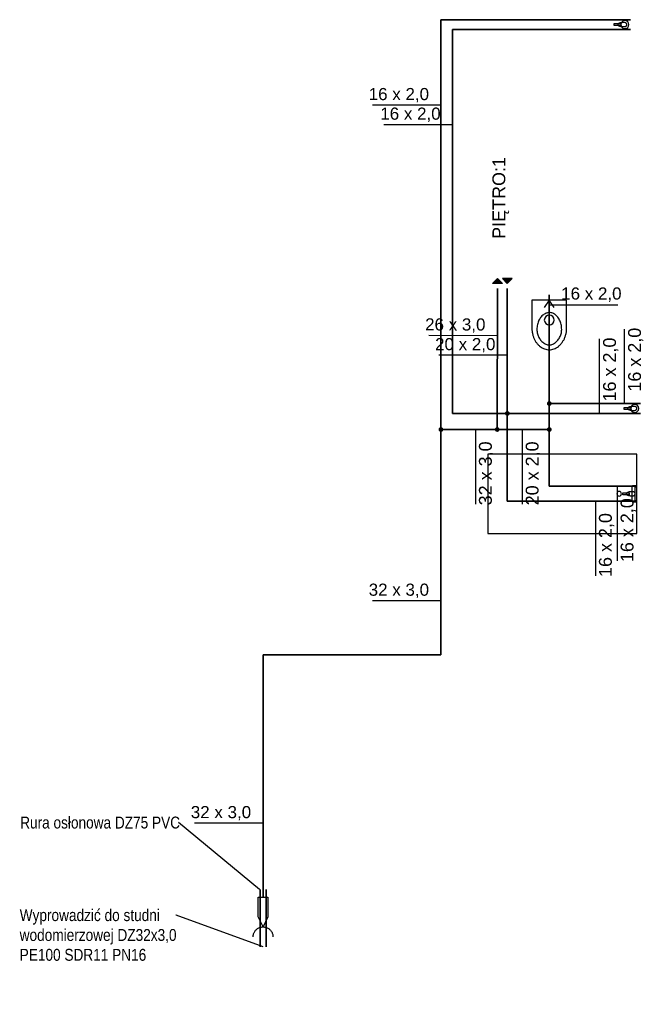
# Model space of a CAD drawing. Extents: x -69357 to 44456, y -75057 to 4617.
# Tile 12 of 23: x -52238 to -51608, y 317 to 1310. Entities that reach past the tile are written whole.
import ezdxf
from ezdxf import colors
from ezdxf.entities.mleader import LeaderData, LeaderLine
from ezdxf.lldxf.tags import DXFTag
from ezdxf.math import Vec2, Vec3

# ---------------------------------------------------------------- set-up
doc = ezdxf.new("R2010")
doc.units = 0
for name, color, linetype, lineweight in [('IS_Ciepła_woda', 1, 'DASHDOT', 35), ('IS_dodatkowe', 1, 'Continuous', 35), ('IS_opisy', 7, 'Continuous', 15), ('IS_Zimna_woda', 5, 'SOLID', 35)]:
    doc.layers.add(name, color=color, linetype=linetype, lineweight=lineweight)
for name, color, linetype in [('IS_Grafika', 18, 'SOLID'), ('IS_Inne_Urzadzenia_Wodociag', 18, 'SOLID'), ('IS_Odbiorniki', 18, 'SOLID'), ('IS_Opisy_działek_Wodociag', 18, 'SOLID')]:
    doc.layers.add(name, color=color, linetype=linetype)
doc.styles.add('Opisowy', font='arial.ttf')
doc.styles.get("Standard").update_dxf_attribs({"font": 'arial.ttf'})
tags = doc.linetypes.add('DASHDOT', pattern=[20, 10, -5, 0, -5]).pattern_tags.tags
tags[10:11] = [DXFTag(74, 4), DXFTag(75, 0), DXFTag(340, '0'), DXFTag(46, 0.0), DXFTag(50, 0.0), DXFTag(44, 0.0), DXFTag(45, 0.0)]
tags[8:9] = [DXFTag(74, 4), DXFTag(75, 0), DXFTag(340, '0'), DXFTag(46, 0.0), DXFTag(50, 0.0), DXFTag(44, 0.0), DXFTag(45, 0.0)]
tags[6:7] = [DXFTag(74, 4), DXFTag(75, 0), DXFTag(340, '0'), DXFTag(46, 0.0), DXFTag(50, 0.0), DXFTag(44, 0.0), DXFTag(45, 0.0)]
tags[4:5] = [DXFTag(74, 4), DXFTag(75, 0), DXFTag(340, '0'), DXFTag(46, 0.0), DXFTag(50, 0.0), DXFTag(44, 0.0), DXFTag(45, 0.0)]
tags = doc.linetypes.add('SOLID', pattern=[10, 10, 0]).pattern_tags.tags
tags[6:7] = [DXFTag(74, 4), DXFTag(75, 0), DXFTag(340, '0'), DXFTag(46, 0.0), DXFTag(50, 0.0), DXFTag(44, 0.0), DXFTag(45, 0.0)]
tags[4:5] = [DXFTag(74, 4), DXFTag(75, 0), DXFTag(340, '0'), DXFTag(46, 0.0), DXFTag(50, 0.0), DXFTag(44, 0.0), DXFTag(45, 0.0)]

# ---------------------------------------------------------------- blocks, each defined once
blk = doc.blocks.new('_None')

msp = doc.modelspace()

# ---------------------------------------------------------------- hatches: boundary and pattern name
at = {"layer": 'IS_Grafika'}
for points in [[(-51761.48, 1043.66), (-51756.48, 1048.66), (-51751.48, 1043.66)], [(-51751.48, 1048.66), (-51746.48, 1043.66), (-51741.48, 1048.66)]]:
    msp.add_hatch(color=256, dxfattribs=at).paths.add_polyline_path(points)
h = msp.add_hatch(color=1, dxfattribs=at)
edge = h.paths.add_edge_path()
edge.add_arc((-51746.48, 912.69), 2.4, 90, 450, ccw=False)
at = {"layer": 'IS_Odbiorniki'}
h = msp.add_hatch(color=5, dxfattribs=at)
edge = h.paths.add_edge_path()
edge.add_arc((-51813.4, 896.42), 2.4, 90, 450, ccw=False)
at = {"layer": 'IS_Opisy_działek_Wodociag'}
h = msp.add_hatch(color=5, dxfattribs=at)
edge = h.paths.add_edge_path()
edge.add_arc((-51704.18, 922.62), 2.4, 90, 450, ccw=False)
h = msp.add_hatch(color=5, dxfattribs=at)
edge = h.paths.add_edge_path()
edge.add_arc((-51756.68, 896.42), 2.4, 90, 450, ccw=False)
h = msp.add_hatch(color=5, dxfattribs=at)
edge = h.paths.add_edge_path()
edge.add_arc((-51704.18, 896.42), 2.4, 90, 450, ccw=False)

# ---------------------------------------------------------------- linework, layer by layer
at = {"layer": 'IS_Ciepła_woda'}
for p, q in [((-51801.7, 912.69), (-51801.7, 1299.69)), ((-51801.7, 1299.69), (-51622.29, 1299.69)), ((-51746.48, 1038.66), (-51746.48, 912.69)), ((-51746.48, 912.69), (-51801.7, 912.69)), ((-51746.48, 912.69), (-51746.48, 824.17)), ((-51612.29, 912.69), (-51746.48, 912.69)), ((-51746.48, 824.17), (-51616.08, 824.17))]:
    msp.add_line(p, q, dxfattribs=at)
at = {"layer": 'IS_dodatkowe'}
for p, q in [((-51995.76, 432.75), (-51995.76, 374.81)), ((-51989.76, 432.75), (-51989.76, 374.81))]:
    msp.add_line(p, q, dxfattribs=at)
at = {"layer": 'IS_Grafika'}
for p, q in [((-51761.48, 1043.66), (-51756.48, 1048.66)), ((-51751.48, 1043.66), (-51761.48, 1043.66)), ((-51761.48, 1043.66), (-51761.48, 1043.66)), ((-51756.48, 1048.66), (-51751.48, 1043.66)), ((-51751.48, 1048.66), (-51746.48, 1043.66)), ((-51741.48, 1048.66), (-51751.48, 1048.66)), ((-51751.48, 1048.66), (-51751.48, 1048.66)), ((-51746.48, 1043.66), (-51741.48, 1048.66))]:
    msp.add_line(p, q, dxfattribs=at)
at = {"layer": 'IS_Inne_Urzadzenia_Wodociag', "color": 5}
for p, q in [((-51997.76, 424.95), (-51987.76, 424.95)), ((-51997.76, 404.95), (-51997.76, 424.95)), ((-51997.76, 424.95), (-51997.76, 424.95)), ((-51987.76, 424.95), (-51987.76, 404.95)), ((-51992.76, 394.95), (-51997.76, 404.95)), ((-51987.76, 404.95), (-51992.76, 394.95))]:
    msp.add_line(p, q, dxfattribs=at)
for points in [[(-52002.76, 384.95), (-52002.76, 385.44), (-52002.69, 386.42), (-52002.37, 387.84), (-52001.86, 389.17), (-52001.18, 390.41), (-52000.33, 391.53), (-51999.34, 392.52), (-51998.22, 393.36), (-51996.98, 394.05), (-51995.65, 394.56), (-51994.23, 394.87), (-51993.25, 394.95), (-51992.76, 394.95)], [(-51992.76, 394.95), (-51992.26, 394.95), (-51991.29, 394.87), (-51989.87, 394.56), (-51988.53, 394.05), (-51987.3, 393.36), (-51986.18, 392.52), (-51985.19, 391.53), (-51984.34, 390.41), (-51983.65, 389.17), (-51983.15, 387.84), (-51982.83, 386.42), (-51982.76, 385.44), (-51982.76, 384.95)]]:
    msp.add_open_spline(points, degree=3, knots=[0, 0, 0, 0, 1.481711, 2.926863, 4.347651, 5.753333, 7.150901, 8.545924, 9.943491, 11.349173, 12.769962, 14.215114, 15.696825, 15.696825, 15.696825, 15.696825], dxfattribs=at)
at = {"layer": 'IS_Odbiorniki'}
for p, q in [((-51638.81, 1303.69), (-51638.81, 1305.67)), ((-51638.81, 1305.67), (-51632.1, 1305.67)), ((-51632.1, 1303.69), (-51638.81, 1303.69)), ((-51638.81, 1303.69), (-51638.81, 1303.69)), ((-51632.1, 1305.67), (-51632.1, 1303.69)), ((-51704.18, 1026.8), (-51709.18, 1019.3)), ((-51704.18, 1031.8), (-51704.18, 1026.8)), ((-51699.18, 1019.3), (-51704.18, 1026.8)), ((-51704.18, 1016.8), (-51704.18, 1019.3)), ((-51628.81, 916.69), (-51628.81, 918.67)), ((-51628.81, 918.67), (-51622.1, 918.67)), ((-51622.1, 916.69), (-51628.81, 916.69)), ((-51628.81, 916.69), (-51628.81, 916.69)), ((-51622.1, 918.67), (-51622.1, 916.69)), ((-51616.08, 871.67), (-51766.08, 871.67)), ((-51766.08, 871.67), (-51766.08, 791.67)), ((-51616.08, 791.67), (-51616.08, 871.67)), ((-51616.08, 871.67), (-51616.08, 871.67)), ((-51616.08, 839.67), (-51617.58, 839.67)), ((-51617.58, 839.67), (-51617.58, 838.67)), ((-51617.58, 838.67), (-51616.08, 838.67)), ((-51617.58, 838.67), (-51617.58, 838.67)), ((-51616.08, 838.67), (-51616.08, 839.67)), ((-51630.08, 830.67), (-51630.08, 832.67)), ((-51630.08, 832.67), (-51623.58, 832.67)), ((-51623.58, 830.67), (-51630.08, 830.67)), ((-51630.08, 830.67), (-51630.08, 830.67)), ((-51623.58, 832.67), (-51623.58, 830.67)), ((-51616.08, 824.67), (-51617.58, 824.67)), ((-51617.58, 824.67), (-51617.58, 823.67)), ((-51616.08, 823.67), (-51616.08, 824.67)), ((-51617.58, 823.67), (-51616.08, 823.67)), ((-51617.58, 823.67), (-51617.58, 823.67)), ((-51766.08, 791.67), (-51616.08, 791.67))]:
    msp.add_line(p, q, dxfattribs=at)
at = {"layer": 'IS_Odbiorniki', "extrusion": (0, 0, -1)}
for centre, major_axis in [((-51627.97, 1304.66), (-4.08, 0)), ((-51704.18, 1006.8), (-5.01, 0)), ((-51617.97, 917.66), (-4.08, 0)), ((-51633.73, 831.67), (0, 2.35))]:
    msp.add_ellipse(centre, major_axis=major_axis, ratio=1, dxfattribs=at)
at = {"layer": 'IS_Odbiorniki'}
for points, knots in [([(-51630.03, 1306.67), (-51630.27, 1306.67), (-51630.73, 1306.65), (-51631.42, 1306.58), (-51632.08, 1306.47), (-51632.71, 1306.33), (-51633.3, 1306.16), (-51633.82, 1305.96), (-51634.28, 1305.73), (-51634.66, 1305.49), (-51634.95, 1305.24), (-51635.14, 1304.97), (-51635.19, 1304.77), (-51635.19, 1304.68)], [0, 0, 0, 0, 0.702582, 1.396527, 2.072634, 2.721358, 3.333079, 3.898418, 4.408712, 4.856877, 5.2392, 5.559355, 5.836677, 5.836677, 5.836677, 5.836677]), ([(-51635.19, 1304.68), (-51635.19, 1304.59), (-51635.14, 1304.39), (-51634.95, 1304.12), (-51634.66, 1303.86), (-51634.28, 1303.63), (-51633.82, 1303.4), (-51633.3, 1303.2), (-51632.71, 1303.03), (-51632.08, 1302.89), (-51631.42, 1302.78), (-51630.73, 1302.71), (-51630.27, 1302.69), (-51630.03, 1302.69)], [0, 0, 0, 0, 0.277322, 0.597477, 0.9798, 1.427965, 1.938259, 2.503598, 3.115319, 3.764043, 4.44015, 5.134095, 5.836677, 5.836677, 5.836677, 5.836677]), ([(-51627.97, 1306.67), (-51628.01, 1306.67), (-51628.11, 1306.67), (-51628.25, 1306.67), (-51628.4, 1306.67), (-51628.56, 1306.67), (-51628.72, 1306.67), (-51628.9, 1306.67), (-51629.09, 1306.67), (-51629.3, 1306.67), (-51629.52, 1306.67), (-51629.77, 1306.67), (-51629.94, 1306.67), (-51630.03, 1306.67)], [0, 0, 0, 0, 0.141211, 0.28475, 0.432944, 0.58812, 0.752608, 0.928734, 1.118825, 1.325211, 1.550217, 1.796173, 2.065404, 2.065404, 2.065404, 2.065404]), ([(-51630.03, 1302.69), (-51629.98, 1302.69), (-51629.89, 1302.69), (-51629.74, 1302.69), (-51629.6, 1302.69), (-51629.44, 1302.69), (-51629.27, 1302.69), (-51629.1, 1302.69), (-51628.91, 1302.69), (-51628.7, 1302.69), (-51628.47, 1302.69), (-51628.23, 1302.69), (-51628.06, 1302.69), (-51627.97, 1302.69)], [0, 0, 0, 0, 0.141211, 0.28475, 0.432944, 0.58812, 0.752608, 0.928734, 1.118825, 1.325211, 1.550217, 1.796173, 2.065404, 2.065404, 2.065404, 2.065404]), ([(-51625.9, 1304.68), (-51625.9, 1304.77), (-51625.92, 1304.95), (-51625.99, 1305.22), (-51626.1, 1305.48), (-51626.26, 1305.72), (-51626.44, 1305.95), (-51626.65, 1306.15), (-51626.88, 1306.33), (-51627.14, 1306.47), (-51627.41, 1306.58), (-51627.68, 1306.65), (-51627.87, 1306.67), (-51627.97, 1306.67)], [0, 0, 0, 0, 0.271425, 0.546649, 0.827367, 1.113556, 1.404027, 1.696914, 1.990094, 2.281571, 2.569879, 2.854507, 3.136391, 3.136391, 3.136391, 3.136391]), ([(-51627.97, 1302.69), (-51627.87, 1302.69), (-51627.68, 1302.71), (-51627.41, 1302.78), (-51627.14, 1302.89), (-51626.88, 1303.03), (-51626.65, 1303.21), (-51626.44, 1303.41), (-51626.26, 1303.64), (-51626.1, 1303.88), (-51625.99, 1304.14), (-51625.92, 1304.41), (-51625.9, 1304.59), (-51625.9, 1304.68)], [0, 0, 0, 0, 0.281885, 0.566513, 0.85482, 1.146298, 1.439477, 1.732365, 2.022836, 2.309024, 2.589742, 2.864967, 3.136391, 3.136391, 3.136391, 3.136391]), ([(-51721.68, 1026.8), (-51721.68, 1024.55), (-51721.68, 1020.53), (-51721.68, 1015.13), (-51721.68, 1010.94), (-51721.68, 1007.78), (-51721.68, 1005.45), (-51721.68, 1003.78), (-51721.68, 1002.57), (-51721.68, 1001.64), (-51721.68, 1000.8), (-51721.68, 999.86), (-51721.68, 999.19), (-51721.68, 998.8)], [0, 0, 0, 0, 6.737791, 12.075883, 16.201352, 19.301277, 21.562735, 23.172802, 24.318557, 25.187077, 25.96544, 26.840721, 28, 28, 28, 28]), ([(-51686.68, 1026.8), (-51688.11, 1026.8), (-51690.75, 1026.8), (-51694.44, 1026.8), (-51697.63, 1026.8), (-51700.47, 1026.8), (-51703.09, 1026.8), (-51705.63, 1026.8), (-51708.23, 1026.8), (-51711.02, 1026.8), (-51714.14, 1026.8), (-51717.73, 1026.8), (-51720.3, 1026.8), (-51721.68, 1026.8)], [0, 0, 0, 0, 4.274981, 7.918858, 11.069121, 13.863261, 16.438768, 18.933133, 21.483847, 24.2284, 27.304282, 30.848986, 35, 35, 35, 35]), ([(-51686.68, 998.8), (-51686.68, 998.81), (-51686.68, 998.86), (-51686.68, 999.05), (-51686.68, 999.49), (-51686.68, 1000.31), (-51686.68, 1001.64), (-51686.68, 1003.6), (-51686.68, 1006.31), (-51686.68, 1009.91), (-51686.68, 1014.51), (-51686.68, 1020.26), (-51686.68, 1024.48), (-51686.68, 1026.8)], [0, 0, 0, 0, 0.021037, 0.168295, 0.567994, 1.346356, 2.629602, 4.543952, 7.215627, 10.770849, 15.335838, 21.036814, 28, 28, 28, 28]), ([(-51704.18, 1014.3), (-51704.77, 1014.3), (-51705.96, 1014.17), (-51707.68, 1013.63), (-51709.33, 1012.77), (-51710.86, 1011.61), (-51712.27, 1010.17), (-51713.53, 1008.5), (-51714.62, 1006.6), (-51715.51, 1004.5), (-51716.17, 1002.23), (-51716.59, 999.81), (-51716.68, 998.15), (-51716.68, 997.3)], [0, 0, 0, 0, 1.765585, 3.552282, 5.393148, 7.308851, 9.310391, 11.402137, 13.584538, 15.856368, 18.216537, 20.665584, 23.206893, 23.206893, 23.206893, 23.206893]), ([(-51691.68, 997.3), (-51691.68, 998.18), (-51691.77, 999.91), (-51692.19, 1002.4), (-51692.85, 1004.71), (-51693.74, 1006.81), (-51694.83, 1008.7), (-51696.09, 1010.34), (-51697.5, 1011.73), (-51699.04, 1012.85), (-51700.69, 1013.67), (-51702.41, 1014.18), (-51703.59, 1014.3), (-51704.18, 1014.3)], [0, 0, 0, 0, 2.653831, 5.171757, 7.564384, 9.840362, 12.007145, 14.072009, 16.043366, 17.932381, 19.754842, 21.533085, 23.297545, 23.297545, 23.297545, 23.297545]), ([(-51721.68, 998.8), (-51721.68, 997.65), (-51721.55, 995.41), (-51720.96, 992.17), (-51720.02, 989.18), (-51718.77, 986.45), (-51717.24, 984.01), (-51715.46, 981.89), (-51713.48, 980.1), (-51711.32, 978.66), (-51709.03, 977.6), (-51706.64, 976.95), (-51705, 976.8), (-51704.18, 976.8)], [0, 0, 0, 0, 3.448607, 6.723853, 9.846743, 12.834356, 15.70064, 18.457582, 21.116743, 23.691147, 26.19745, 28.658257, 31.104254, 31.104254, 31.104254, 31.104254]), ([(-51716.68, 997.3), (-51716.68, 996.58), (-51716.58, 995.14), (-51716.16, 993.02), (-51715.5, 991), (-51714.61, 989.1), (-51713.52, 987.35), (-51712.26, 985.78), (-51710.86, 984.42), (-51709.32, 983.3), (-51707.68, 982.46), (-51705.96, 981.92), (-51704.77, 981.8), (-51704.18, 981.8)], [0, 0, 0, 0, 2.16899, 4.317725, 6.444376, 8.542237, 10.601755, 12.612602, 14.565919, 16.456912, 18.287975, 20.072352, 21.837822, 21.837822, 21.837822, 21.837822]), ([(-51704.18, 976.8), (-51703.37, 976.8), (-51701.72, 976.96), (-51699.33, 977.64), (-51697.04, 978.74), (-51694.88, 980.22), (-51692.9, 982.06), (-51691.13, 984.21), (-51689.6, 986.67), (-51688.35, 989.38), (-51687.4, 992.34), (-51686.81, 995.5), (-51686.68, 997.69), (-51686.68, 998.8)], [0, 0, 0, 0, 2.447033, 4.91566, 7.439138, 10.03873, 12.726732, 15.509667, 18.391215, 21.374736, 24.4654, 27.671942, 31.008057, 31.008057, 31.008057, 31.008057]), ([(-51704.18, 981.8), (-51703.59, 981.8), (-51702.41, 981.92), (-51700.69, 982.46), (-51699.04, 983.3), (-51697.51, 984.42), (-51696.1, 985.78), (-51694.84, 987.35), (-51693.76, 989.1), (-51692.87, 991), (-51692.2, 993.02), (-51691.78, 995.14), (-51691.68, 996.58), (-51691.68, 997.3)], [0, 0, 0, 0, 1.765469, 3.549847, 5.38091, 7.271903, 9.22522, 11.236067, 13.295584, 15.393445, 17.520097, 19.668832, 21.837822, 21.837822, 21.837822, 21.837822]), ([(-51620.03, 919.67), (-51620.27, 919.67), (-51620.73, 919.65), (-51621.42, 919.58), (-51622.08, 919.47), (-51622.71, 919.33), (-51623.3, 919.16), (-51623.82, 918.96), (-51624.28, 918.73), (-51624.66, 918.49), (-51624.95, 918.24), (-51625.14, 917.97), (-51625.19, 917.77), (-51625.19, 917.68)], [0, 0, 0, 0, 0.702582, 1.396527, 2.072634, 2.721358, 3.333079, 3.898418, 4.408712, 4.856877, 5.2392, 5.559355, 5.836677, 5.836677, 5.836677, 5.836677]), ([(-51625.19, 917.68), (-51625.19, 917.59), (-51625.14, 917.39), (-51624.95, 917.12), (-51624.66, 916.86), (-51624.28, 916.63), (-51623.82, 916.4), (-51623.3, 916.2), (-51622.71, 916.03), (-51622.08, 915.89), (-51621.42, 915.78), (-51620.73, 915.71), (-51620.27, 915.69), (-51620.03, 915.69)], [0, 0, 0, 0, 0.277322, 0.597477, 0.9798, 1.427965, 1.938259, 2.503598, 3.115319, 3.764043, 4.44015, 5.134095, 5.836677, 5.836677, 5.836677, 5.836677]), ([(-51617.97, 919.67), (-51618.01, 919.67), (-51618.11, 919.67), (-51618.25, 919.67), (-51618.4, 919.67), (-51618.56, 919.67), (-51618.72, 919.67), (-51618.9, 919.67), (-51619.09, 919.67), (-51619.3, 919.67), (-51619.52, 919.67), (-51619.77, 919.67), (-51619.94, 919.67), (-51620.03, 919.67)], [0, 0, 0, 0, 0.141211, 0.28475, 0.432944, 0.58812, 0.752608, 0.928734, 1.118825, 1.325211, 1.550217, 1.796173, 2.065404, 2.065404, 2.065404, 2.065404]), ([(-51620.03, 915.69), (-51619.98, 915.69), (-51619.89, 915.69), (-51619.74, 915.69), (-51619.6, 915.69), (-51619.44, 915.69), (-51619.27, 915.69), (-51619.1, 915.69), (-51618.91, 915.69), (-51618.7, 915.69), (-51618.47, 915.69), (-51618.23, 915.69), (-51618.06, 915.69), (-51617.97, 915.69)], [0, 0, 0, 0, 0.141211, 0.28475, 0.432944, 0.58812, 0.752608, 0.928734, 1.118825, 1.325211, 1.550217, 1.796173, 2.065404, 2.065404, 2.065404, 2.065404]), ([(-51615.9, 917.68), (-51615.9, 917.77), (-51615.92, 917.95), (-51615.99, 918.22), (-51616.1, 918.48), (-51616.26, 918.72), (-51616.44, 918.95), (-51616.65, 919.15), (-51616.88, 919.33), (-51617.14, 919.47), (-51617.41, 919.58), (-51617.68, 919.65), (-51617.87, 919.67), (-51617.97, 919.67)], [0, 0, 0, 0, 0.271425, 0.546649, 0.827367, 1.113556, 1.404027, 1.696914, 1.990094, 2.281571, 2.569879, 2.854507, 3.136391, 3.136391, 3.136391, 3.136391]), ([(-51617.97, 915.69), (-51617.87, 915.69), (-51617.68, 915.71), (-51617.41, 915.78), (-51617.14, 915.89), (-51616.88, 916.03), (-51616.65, 916.21), (-51616.44, 916.41), (-51616.26, 916.64), (-51616.1, 916.88), (-51615.99, 917.14), (-51615.92, 917.41), (-51615.9, 917.59), (-51615.9, 917.68)], [0, 0, 0, 0, 0.281885, 0.566513, 0.85482, 1.146298, 1.439477, 1.732365, 2.022836, 2.309024, 2.589742, 2.864967, 3.136391, 3.136391, 3.136391, 3.136391]), ([(-51619.08, 839.67), (-51619.21, 839.67), (-51619.45, 839.66), (-51619.79, 839.62), (-51620.09, 839.56), (-51620.35, 839.46), (-51620.56, 839.32), (-51620.74, 839.14), (-51620.87, 838.93), (-51620.97, 838.67), (-51621.04, 838.38), (-51621.08, 838.04), (-51621.08, 837.8), (-51621.08, 837.67)], [0, 0, 0, 0, 0.384885, 0.724568, 1.024891, 1.293879, 1.542296, 1.783488, 2.031905, 2.300893, 2.601217, 2.940899, 3.325784, 3.325784, 3.325784, 3.325784]), ([(-51621.08, 837.67), (-51621.08, 837.37), (-51621.08, 836.74), (-51621.08, 835.74), (-51621.08, 834.64), (-51621.08, 833.48), (-51621.08, 832.28), (-51621.08, 831.06), (-51621.08, 829.85), (-51621.08, 828.69), (-51621.08, 827.6), (-51621.08, 826.6), (-51621.08, 825.96), (-51621.08, 825.67)], [0, 0, 0, 0, 0.888054, 1.897821, 3.002254, 4.174305, 5.386927, 6.613073, 7.825695, 8.997746, 10.102179, 11.111946, 12, 12, 12, 12]), ([(-51617.58, 839.67), (-51617.59, 839.67), (-51617.6, 839.67), (-51617.64, 839.67), (-51617.7, 839.67), (-51617.79, 839.67), (-51617.9, 839.67), (-51618.04, 839.67), (-51618.2, 839.67), (-51618.39, 839.67), (-51618.6, 839.67), (-51618.83, 839.67), (-51619, 839.67), (-51619.08, 839.67)], [0, 0, 0, 0, 0.012397, 0.049587, 0.11157, 0.198347, 0.309917, 0.446281, 0.607438, 0.793388, 1.004132, 1.239669, 1.5, 1.5, 1.5, 1.5]), ([(-51617.58, 823.67), (-51617.58, 824.03), (-51617.58, 824.82), (-51617.58, 826.11), (-51617.58, 827.58), (-51617.58, 829.16), (-51617.58, 830.82), (-51617.58, 832.51), (-51617.58, 834.17), (-51617.58, 835.76), (-51617.58, 837.22), (-51617.58, 838.51), (-51617.58, 839.31), (-51617.58, 839.67)], [0, 0, 0, 0, 1.082645, 2.38843, 3.867769, 5.471074, 7.14876, 8.85124, 10.528926, 12.132231, 13.61157, 14.917355, 16, 16, 16, 16]), ([(-51621.58, 833.67), (-51621.81, 833.67), (-51622.26, 833.65), (-51622.93, 833.58), (-51623.57, 833.47), (-51624.18, 833.33), (-51624.75, 833.15), (-51625.26, 832.95), (-51625.7, 832.73), (-51626.07, 832.49), (-51626.35, 832.23), (-51626.53, 831.96), (-51626.58, 831.76), (-51626.58, 831.67)], [0, 0, 0, 0, 0.680365, 1.352598, 2.007974, 2.637404, 3.231713, 3.781963, 4.279934, 4.718988, 5.095816, 5.41425, 5.692788, 5.692788, 5.692788, 5.692788]), ([(-51626.58, 831.67), (-51626.58, 831.57), (-51626.53, 831.37), (-51626.35, 831.1), (-51626.07, 830.85), (-51625.7, 830.61), (-51625.26, 830.38), (-51624.75, 830.18), (-51624.18, 830.01), (-51623.57, 829.86), (-51622.93, 829.75), (-51622.26, 829.68), (-51621.81, 829.67), (-51621.58, 829.67)], [0, 0, 0, 0, 0.278538, 0.596972, 0.9738, 1.412854, 1.910826, 2.461075, 3.055384, 3.684814, 4.34019, 5.012423, 5.692788, 5.692788, 5.692788, 5.692788]), ([(-51619.58, 833.67), (-51619.63, 833.67), (-51619.72, 833.67), (-51619.86, 833.67), (-51620.01, 833.67), (-51620.16, 833.67), (-51620.32, 833.67), (-51620.49, 833.67), (-51620.67, 833.67), (-51620.87, 833.67), (-51621.09, 833.67), (-51621.33, 833.67), (-51621.5, 833.67), (-51621.58, 833.67)], [0, 0, 0, 0, 0.136739, 0.275733, 0.419234, 0.569497, 0.728775, 0.899324, 1.083396, 1.283246, 1.501127, 1.739294, 2, 2, 2, 2]), ([(-51621.58, 829.67), (-51621.53, 829.67), (-51621.43, 829.67), (-51621.26, 829.67), (-51621.08, 829.67), (-51620.89, 829.67), (-51620.69, 829.67), (-51620.48, 829.67), (-51620.28, 829.67), (-51620.09, 829.67), (-51619.91, 829.67), (-51619.74, 829.67), (-51619.63, 829.67), (-51619.58, 829.67)], [0, 0, 0, 0, 0.148009, 0.316304, 0.500376, 0.695718, 0.897821, 1.102179, 1.304282, 1.499624, 1.683696, 1.851991, 2, 2, 2, 2]), ([(-51621.08, 825.67), (-51621.08, 825.58), (-51621.08, 825.4), (-51621.04, 825.13), (-51620.97, 824.87), (-51620.87, 824.62), (-51620.73, 824.39), (-51620.56, 824.19), (-51620.35, 824.01), (-51620.09, 823.86), (-51619.8, 823.75), (-51619.46, 823.68), (-51619.21, 823.67), (-51619.08, 823.67)], [0, 0, 0, 0, 0.272276, 0.542692, 0.810227, 1.07504, 1.338798, 1.604973, 1.87895, 2.16785, 2.480019, 2.824368, 3.209791, 3.209791, 3.209791, 3.209791]), ([(-51617.58, 831.67), (-51617.58, 831.76), (-51617.6, 831.94), (-51617.67, 832.21), (-51617.78, 832.47), (-51617.93, 832.71), (-51618.11, 832.94), (-51618.31, 833.15), (-51618.54, 833.32), (-51618.78, 833.47), (-51619.04, 833.58), (-51619.31, 833.65), (-51619.49, 833.67), (-51619.58, 833.67)], [0, 0, 0, 0, 0.273037, 0.549292, 0.830058, 1.115075, 1.403036, 1.692041, 1.980001, 2.265018, 2.545785, 2.82204, 3.095076, 3.095076, 3.095076, 3.095076]), ([(-51619.58, 829.67), (-51619.49, 829.67), (-51619.31, 829.68), (-51619.04, 829.75), (-51618.78, 829.86), (-51618.54, 830.01), (-51618.31, 830.19), (-51618.11, 830.39), (-51617.93, 830.62), (-51617.78, 830.86), (-51617.67, 831.12), (-51617.6, 831.39), (-51617.58, 831.58), (-51617.58, 831.67)], [0, 0, 0, 0, 0.273037, 0.549292, 0.830058, 1.115075, 1.403036, 1.692041, 1.980001, 2.265018, 2.545785, 2.82204, 3.095076, 3.095076, 3.095076, 3.095076]), ([(-51619.08, 823.67), (-51619, 823.67), (-51618.83, 823.67), (-51618.6, 823.67), (-51618.39, 823.67), (-51618.2, 823.67), (-51618.04, 823.67), (-51617.9, 823.67), (-51617.79, 823.67), (-51617.7, 823.67), (-51617.64, 823.67), (-51617.6, 823.67), (-51617.59, 823.67), (-51617.58, 823.67)], [0, 0, 0, 0, 0.260331, 0.495868, 0.706612, 0.892562, 1.053719, 1.190083, 1.301653, 1.38843, 1.450413, 1.487603, 1.5, 1.5, 1.5, 1.5])]:
    msp.add_open_spline(points, degree=3, knots=knots, dxfattribs=at)
at = {"layer": 'IS_Opisy_działek_Wodociag'}
for p, q in [((-51813.4, 1223.36), (-51882.55, 1223.36)), ((-51801.7, 1203.63), (-51870.85, 1203.63)), ((-51704.18, 1022.28), (-51635.03, 1022.28)), ((-51628.31, 922.62), (-51628.31, 997.77)), ((-51756.54, 991.04), (-51825.69, 991.13)), ((-51653.52, 912.69), (-51653.52, 987.84)), ((-51746.48, 971.26), (-51815.63, 971.26)), ((-51778.7, 896.42), (-51778.7, 821.27)), ((-51731.55, 896.42), (-51731.55, 821.27)), ((-51635.87, 839.17), (-51635.87, 764.02)), ((-51657.72, 824.17), (-51657.72, 749.02)), ((-51813.4, 723.68), (-51882.55, 723.68)), ((-51992.76, 499.43), (-52061.91, 499.43))]:
    msp.add_line(p, q, dxfattribs=at)
at = {"layer": 'IS_Zimna_woda'}
for p, q in [((-51813.4, 896.42), (-51813.4, 1309.62)), ((-51813.4, 1309.62), (-51622.29, 1309.62)), ((-51756.68, 896.42), (-51756.48, 1038.66)), ((-51704.18, 922.62), (-51704.18, 1032.3)), ((-51612.29, 922.62), (-51704.18, 922.62)), ((-51704.18, 896.42), (-51704.18, 922.62)), ((-51813.4, 669.38), (-51813.4, 896.42)), ((-51813.4, 896.42), (-51756.68, 896.42)), ((-51756.68, 896.42), (-51704.18, 896.42)), ((-51704.18, 839.17), (-51704.18, 896.42)), ((-51616.08, 839.17), (-51704.18, 839.17)), ((-51992.76, 424.95), (-51992.76, 669.38)), ((-51992.76, 669.38), (-51813.4, 669.38))]:
    msp.add_line(p, q, dxfattribs=at)

# ---------------------------------------------------------------- texts
at = {"layer": 'IS_Grafika', "insert": (-51761.48, 1088.66), "char_height": 12.96, "attachment_point": 1, "rotation": 90}
msp.add_mtext('\\fArial|b0|i0;PIĘTRO:1', dxfattribs=at)
at = {"layer": 'IS_Opisy_działek_Wodociag', "char_height": 12.24}
for s, insert, attachment_point in [('\\fArial|b0|i0;16 x 2,0', (-51825.4, 1226.24), 9), ('\\fArial|b0|i0;16 x 2,0', (-51813.7, 1206.51), 9), ('\\fArial|b0|i0;16 x 2,0', (-51692.18, 1025.16), 7), ('\\fArial|b0|i0;20 x 2,0', (-51758.48, 974.14), 9), ('\\fArial|b0|i0;32 x 3,0', (-51825.4, 726.56), 9), ('\\fArial|b0|i0;32 x 3,0', (-52004.76, 502.31), 9)]:
    msp.add_mtext(s, dxfattribs=dict(at, insert=insert, attachment_point=attachment_point))
at = {"layer": 'IS_Opisy_działek_Wodociag'}
for s, insert, char_height, attachment_point, rotation in [('\\fArial|b0|i0;26 x 3,0', (-51768.54, 993.93), 12.24, 9, 359.9), ('\\fArial|b0|i0;16 x 2,0', (-51624.71, 934.62), 12.96, 1, 90), ('\\fArial|b0|i0;16 x 2,0', (-51649.92, 924.69), 12.96, 1, 90), ('\\fArial|b0|i0;32 x 3,0', (-51775.1, 884.42), 12.96, 3, 90), ('\\fArial|b0|i0;20 x 2,0', (-51727.95, 884.42), 12.96, 3, 90), ('\\fArial|b0|i0;16 x 2,0', (-51632.27, 827.17), 12.96, 3, 90), ('\\fArial|b0|i0;16 x 2,0', (-51654.12, 812.17), 12.96, 3, 90)]:
    msp.add_mtext(s, dxfattribs=dict(at, insert=insert, char_height=char_height, attachment_point=attachment_point, rotation=rotation))

# ---------------------------------------------------------------- leaders
at = {"layer": 'IS_opisy', "lineweight": 25}
ml = msp.add_multileader_mtext('Standard', dxfattribs=at)
ml.set_content('{\\fArial Narrow|b0|i0|c238|p34;Rura osłonowa DZ75 PVC}', color=256, style='Opisowy')
ml.set_leader_properties()
ml.set_arrow_properties(name='NONE')
ml.build(insert=Vec2(0, 0))
ml.multileader.update_dxf_attribs({"dogleg_length": 0.1, "arrow_head_size": 0.615})
ctx = ml.context
ctx.base_point, ctx.char_height, ctx.arrow_head_size, ctx.landing_gap_size, ctx.plane_origin = Vec3(-52237.66, 500.06), 12, 0.615, 0.0615, Vec3(-51799.54, 176.78)
notes = []
notes.append((ctx, [(1, (1, 1, 0), (-52077.86, 500.06), (-1, 0), 0.1, [(0, [(-51996.29, 432.75)], 0, [])])]))
ctx.mtext.insert, ctx.mtext.width, ctx.mtext.flow_direction = Vec3(-52237.6, 506.16), 159.5875, 5
ml = msp.add_multileader_mtext('Standard', dxfattribs=at)
ml.set_content('{\\fArial Narrow|b0|i0|c238|p34;Wyprowadzić do studni wodomierzowej DZ32x3,0 PE100 SDR11 PN16 }', color=256, style='Opisowy')
ml.set_leader_properties()
ml.set_arrow_properties(name='NONE')
ml.build(insert=Vec2(0, 0))
ml.multileader.update_dxf_attribs({"dogleg_length": 0.1, "arrow_head_size": 0.615})
ctx = ml.context
ctx.base_point, ctx.char_height, ctx.arrow_head_size, ctx.landing_gap_size, ctx.plane_origin = Vec3(-52238.14, 406.72), 12, 0.615, 0.0615, Vec3(-51796.01, 118.84)
notes.append((ctx, [(1, (1, 1, 0), (-52080.47, 406.72), (-1, 0), 0.1, [(0, [(-51992.76, 374.81)], 0, [])])]))
ctx.mtext.insert, ctx.mtext.width, ctx.mtext.flow_direction = Vec3(-52238.08, 412.82), 159.5875, 5
for ctx, leaders in notes:
    for number, flags, end, landing, length, lines in leaders:
        leader = LeaderData()
        leader.index, (leader.has_last_leader_line, leader.has_dogleg_vector, leader.attachment_direction) = number, flags
        leader.last_leader_point, leader.dogleg_vector, leader.dogleg_length = Vec3(end), Vec3(landing), length
        for number, points, colour, breaks in lines:
            line = LeaderLine()
            line.index, line.vertices, line.color, line.breaks = number, Vec3.list(points), colors.encode_raw_color(colour), breaks
            leader.lines.append(line)
        ctx.leaders.append(leader)

doc.saveas('drawing.dxf')
